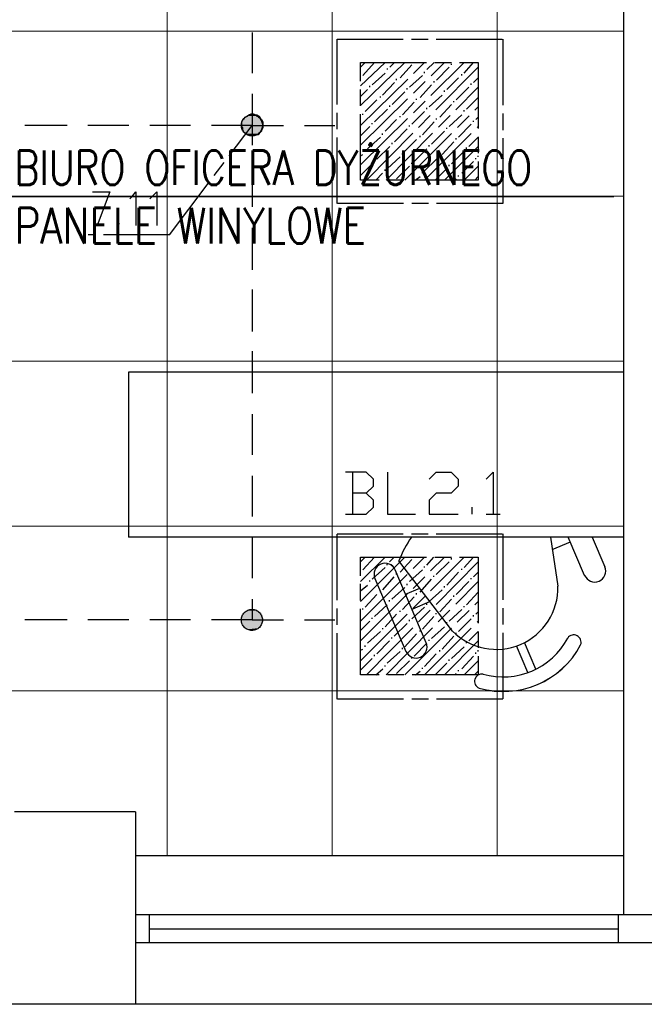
# Model space of a CAD drawing. Header units: millimetres. Extents: x 282377 to 1404227, y -783705 to 1038705.
# Tile 180 of 243: x 385150 to 385377, y 7171 to 7529. Entities that reach past the tile are written whole.
import ezdxf
from ezdxf.enums import TextEntityAlignment as Align

# ---------------------------------------------------------------- set-up
doc = ezdxf.new("R2010")
doc.units = ezdxf.units.MM
doc.linetypes.add('ACAD_ISO08W100', pattern=[36, 24, -3, 6, -3])
doc.layers.add('!!ELEKTRYKA', color=7, linetype='Continuous')
doc.layers.add('PG_WYPOSAŻENIE', color=9, linetype='Continuous', lineweight=18)
doc.styles.add('ROMANS', font='romans', dxfattribs={"width": 0.7})

# ---------------------------------------------------------------- blocks, each defined once
blk = doc.blocks.new('A$Ce0212712')
at = {"layer": 'PG_WYPOSAŻENIE', "color": 251, "true_color": 0x636466}
for p, q in [((116.19, 180), (56.19, 180)), ((56.19, 180), (56.19, 0)), ((116.19, 180), (116.19, 0)), ((56.19, 168.56), (45.38, 173.16)), ((42.24, 165.79), (56.19, 159.85)), ((51.59, 154.05), (54.39, 160.62)), ((56.19, 153.35), (38.28, 156.09)), ((8.09, 148.02), (17.78, 143.9)), ((6.86, 145.14), (16.55, 141.01)), ((21.98, 117.78), (47.48, 98.27)), ((17.73, 108.2), (44.23, 96.92)), ((32.67, 109.6), (29.87, 103.03)), ((35.34, 100.7), (37.54, 105.87)), ((41.09, 89.55), (14.59, 100.83)), ((116.19, 0), (56.19, 0))]:
    blk.add_line(p, q, dxfattribs=at)
for centre, radius, start, end in [((43.81, 169.48), 4, 66.9416, 246.9416), ((31.82, 136.22), 31.82, 117.8261, 196.0571), ((17.91, 161.85), 2.68, 305.0597, 110.5924), ((31.82, 136.22), 26.51, 117.8261, 196.0571), ((37.71, 133.71), 22.39, 88.5371, 225.346), ((3.7, 128.47), 2.68, 203.2907, 8.8234), ((16.16, 104.52), 4, 66.9416, 246.9416), ((33.44, 135.53), 39.82, 290.6531, 304.8412), ((42.66, 93.24), 4, 246.9416, 66.9416)]:
    blk.add_arc(centre, radius, start, end, dxfattribs=at)
blk = doc.blocks.new('bikmet')
blk.add_line((0, 1.65), (0, -1.65))
at = {"style": 'ROMANS', "width": 0.8}
blk.add_attdef('NRPOM', text='', height=1, dxfattribs=at).set_placement((-0.333, 0.333), align=Align.RIGHT)
blk.add_attdef('NWAPOM', (0.25, 0.333), '', height=1, dxfattribs=at)
blk.add_attdef('RAREA', text='', height=1.042, dxfattribs=at).set_placement((-0.333, -0.333), align=Align.TOP_RIGHT)
blk.add_attdef('PODLOGA', text='', height=1.042, dxfattribs=at).set_placement((0.25, -0.333), align=Align.TOP_LEFT)

msp = doc.modelspace()

# ---------------------------------------------------------------- linework, layer by layer
at = {"layer": '!!ELEKTRYKA', "color": 252, "lineweight": 15, "ltscale": 15}
for p, q in [((385203.7, 7819.62), (385203.7, 7224.62)), ((385263.7, 7819.62), (385263.7, 7224.62)), ((385323.7, 7819.62), (385323.7, 7224.62)), ((384963.7, 7524.62), (385369.7, 7524.62)), ((384963.7, 7464.62), (385369.7, 7464.62)), ((384963.7, 7404.62), (385369.7, 7404.62)), ((384963.7, 7344.62), (385369.7, 7344.62)), ((384963.7, 7284.62), (385369.7, 7284.62))]:
    msp.add_line(p, q, dxfattribs=at)
at = {"layer": '!!ELEKTRYKA', "color": 252}
for p, q in [((385369.7, 7819.62), (385369.7, 7203.12)), ((385192.2, 7240.62), (385148.2, 7240.62)), ((385192.2, 7240.62), (385192.2, 7170.62)), ((385369.7, 7224.62), (385192.2, 7224.62)), ((385192.2, 7203.12), (385192.2, 7193.12)), ((385386.7, 7203.12), (385192.2, 7203.12)), ((385197.2, 7203.12), (385197.2, 7193.12)), ((385367.7, 7203.12), (385367.7, 7193.12)), ((385197.2, 7198.12), (385367.7, 7198.12)), ((385192.2, 7193.12), (385386.7, 7193.12)), ((385985.7, 7170.62), (384524.7, 7170.62))]:
    msp.add_line(p, q, dxfattribs=at)
at = {"layer": '!!ELEKTRYKA', "color": 7}
msp.add_line((385103.73, 7464.54), (385366.15, 7464.54), dxfattribs=at)
at = {"layer": '!!ELEKTRYKA', "color": 251, "true_color": 0x636466}
for p, q in [((385189.7, 7400.62), (385189.7, 7340.62)), ((385369.7, 7400.62), (385189.7, 7400.62)), ((385369.7, 7400.62), (385369.7, 7340.62)), ((385369.7, 7340.62), (385189.7, 7340.62)), ((385343.05, 7340.62), (385345.78, 7322.71)), ((385355.49, 7326.67), (385349.55, 7340.62)), ((385358.26, 7340.62), (385362.86, 7329.81)), ((385343.75, 7336.02), (385350.32, 7338.81)), ((385307.48, 7306.41), (385287.97, 7331.91)), ((385279.25, 7325.52), (385290.53, 7299.02)), ((385297.9, 7302.15), (385286.62, 7328.65)), ((385290.4, 7319.77), (385295.57, 7321.97)), ((385299.3, 7317.1), (385292.73, 7314.3)), ((385334.83, 7291.28), (385330.71, 7300.98)), ((385337.72, 7292.51), (385333.6, 7302.21))]:
    msp.add_line(p, q, dxfattribs=at)
at = {"layer": '!!ELEKTRYKA', "color": 5, "linetype": 'ACAD_ISO08W100', "lineweight": -3}
for points in [[(385234.65, 7524.22), (385234.65, 7509.41)], [(385274.05, 7511.52), (385275.73, 7513.21)], [(385274.05, 7504.74), (385282.98, 7513.21)], [(385274.05, 7497.55), (385290.16, 7513.21)], [(385274.05, 7490.35), (385297.34, 7513.21)], [(385274.05, 7483.16), (385304.52, 7513.21)], [(385274.05, 7475.96), (385311.7, 7513.21)], [(385274.89, 7508.56), (385279.14, 7513.21)], [(385284.65, 7511.52), (385286.33, 7513.21)], [(385288.42, 7507.71), (385292.67, 7512.36)], [(385298.18, 7510.68), (385300.76, 7513.21)], [(385307.1, 7512.36), (385307.1, 7512.79)], [(385311.7, 7509.4), (385315.12, 7513.21)], [(385276.15, 7470.45), (385316.79, 7511.52)], [(385278.31, 7505.17), (385282.98, 7509.4)], [(385283.82, 7510.68), (385283.82, 7511.09)], [(385291.83, 7504.32), (385296.51, 7508.56)], [(385297.34, 7509.4), (385297.34, 7509.82)], [(385301.6, 7506.86), (385306.2, 7511.52)], [(385310.87, 7508.56), (385310.87, 7508.98)], [(385277.47, 7504.32), (385277.47, 7504.74)], [(385282.07, 7501.36), (385286.33, 7506.02)], [(385287.16, 7506.86), (385287.16, 7507.29)], [(385295.67, 7500.51), (385299.85, 7505.17)], [(385300.76, 7506.02), (385300.76, 7506.44)], [(385305.36, 7503.47), (385309.61, 7507.71)], [(385314.28, 7505.17), (385314.28, 7505.59)], [(385315.12, 7506.02), (385316.79, 7507.71)], [(385234.65, 7501.79), (385234.65, 7490.35), (385246.06, 7490.35)], [(385274.05, 7500.94), (385276.56, 7503.47)], [(385281.24, 7500.51), (385281.24, 7500.94)], [(385283.4, 7470.45), (385316.79, 7504.32)], [(385285.49, 7497.97), (385290.16, 7502.63)], [(385291, 7503.47), (385291, 7503.9)], [(385299.02, 7497.12), (385303.69, 7501.36)], [(385304.52, 7502.63), (385304.52, 7503.05)], [(385308.78, 7499.67), (385313.45, 7504.32)], [(385275.73, 7495.43), (385279.98, 7499.67)], [(385284.65, 7497.12), (385284.65, 7497.55)], [(385289.32, 7494.16), (385293.51, 7498.82)], [(385294.34, 7499.67), (385294.34, 7500.09)], [(385302.85, 7493.31), (385307.1, 7497.97)], [(385307.94, 7498.82), (385307.94, 7499.24)], [(385312.61, 7496.28), (385316.79, 7500.51)], [(385274.89, 7494.16), (385274.89, 7494.58)], [(385279.14, 7491.62), (385283.82, 7496.28)], [(385288.42, 7493.31), (385288.42, 7493.74)], [(385290.16, 7470.45), (385316.79, 7497.12)], [(385292.67, 7490.78), (385297.34, 7495.43)], [(385298.18, 7496.28), (385298.18, 7496.7)], [(385306.2, 7489.93), (385310.87, 7494.16)], [(385311.7, 7495.43), (385311.7, 7495.85)], [(385167.33, 7490.35), (385152.05, 7490.35)], [(385189.76, 7490.35), (385174.9, 7490.35)], [(385212.19, 7490.35), (385197.4, 7490.35)], [(385204.57, 7450.56), (385234.59, 7490.35)], [(385234.61, 7490.35), (385219.83, 7490.35)], [(385234.65, 7490.35), (385234.65, 7483.15)], [(385253.7, 7490.36), (385264.73, 7490.36)], [(385278.31, 7490.78), (385278.31, 7491.2)], [(385282.98, 7488.23), (385287.16, 7492.47)], [(385291.83, 7489.93), (385291.83, 7490.35)], [(385296.51, 7486.96), (385300.76, 7491.62)], [(385301.6, 7492.47), (385301.6, 7492.89)], [(385309.61, 7486.12), (385314.28, 7490.78)], [(385315.12, 7491.62), (385315.12, 7492.05)], [(385315.96, 7492.47), (385316.79, 7493.31)], [(385274.05, 7486.54), (385277.47, 7489.93)], [(385282.07, 7486.96), (385282.07, 7487.39)], [(385286.33, 7484.43), (385291, 7489.08)], [(385295.67, 7486.12), (385295.67, 7486.54)], [(385297.34, 7470.45), (385316.79, 7489.93)], [(385299.85, 7483.57), (385304.52, 7488.23)], [(385305.36, 7489.08), (385305.36, 7489.51)], [(385276.56, 7481.89), (385281.24, 7486.12)], [(385285.49, 7483.57), (385285.49, 7484)], [(385290.16, 7481.04), (385294.34, 7485.27)], [(385299.02, 7482.73), (385299.02, 7483.16)], [(385303.69, 7479.77), (385307.94, 7484.43)], [(385308.78, 7485.27), (385308.78, 7485.69)], [(385313.45, 7482.73), (385316.79, 7486.12)], [(385274.05, 7479.34), (385274.89, 7479.77)], [(385275.73, 7481.04), (385275.73, 7481.46)], [(385279.98, 7478.07), (385284.65, 7482.73)], [(385289.32, 7479.77), (385289.32, 7480.19)], [(385293.51, 7477.23), (385298.18, 7481.89)], [(385302.85, 7478.92), (385302.85, 7479.34)], [(385304.52, 7470.45), (385316.79, 7482.73)], [(385307.1, 7476.38), (385311.7, 7481.04)], [(385312.61, 7481.89), (385312.61, 7482.31)], [(385316.79, 7478.92), (385316.79, 7479.34)], [(385274.05, 7472.15), (385278.31, 7476.38)], [(385279.14, 7477.23), (385279.14, 7477.65)], [(385283.82, 7474.68), (385288.42, 7478.92)], [(385292.67, 7476.38), (385292.67, 7476.8)], [(385297.34, 7473.84), (385301.6, 7478.07)], [(385306.2, 7475.54), (385306.2, 7475.96)], [(385310.87, 7473), (385315.12, 7477.23)], [(385315.96, 7478.07), (385315.96, 7478.5)], [(385234.65, 7475.54), (385234.65, 7460.72)], [(385279.56, 7470.45), (385282.07, 7473)], [(385282.98, 7473.84), (385282.98, 7474.27)], [(385287.16, 7470.88), (385291.83, 7475.54)], [(385296.51, 7473), (385296.51, 7473.42)], [(385301.18, 7470.45), (385305.36, 7474.68)], [(385311.7, 7470.45), (385316.79, 7475.54)], [(385293.93, 7470.45), (385295.67, 7471.72)], [(385308.36, 7470.45), (385308.78, 7470.88)], [(385309.61, 7471.72), (385309.61, 7472.15)], [(385315.54, 7470.45), (385316.79, 7471.72)], [(385176.62, 7466.23), (385182.95, 7466.23), (385178.31, 7453.95)], [(385190.21, 7463.68), (385191.06, 7464.53), (385192.32, 7466.22), (385192.32, 7453.95)], [(385197.39, 7463.69), (385198.23, 7464.53), (385199.92, 7466.23), (385199.92, 7453.94)], [(385185.94, 7455.22), (385185.52, 7454.8), (385185.94, 7453.95), (385186.36, 7454.8)], [(385234.65, 7453.1), (385234.65, 7437.86)], [(385204.57, 7450.56), (385174.96, 7450.56)], [(385234.65, 7430.66), (385234.65, 7415.42)], [(385234.65, 7408.22), (385234.65, 7392.99)], [(385234.65, 7385.37), (385234.65, 7370.55)], [(385234.65, 7362.93), (385234.65, 7348.11)], [(385276.14, 7356.57), (385278.72, 7359.11), (385278.72, 7361.66), (385276.14, 7364.2), (385268.53, 7364.2)], [(385271.09, 7364.2), (385271.09, 7348.95)], [(385283.78, 7364.2), (385283.78, 7348.96), (385293.96, 7348.96)], [(385298.97, 7361.66), (385301.54, 7364.2), (385307.04, 7364.2), (385309.54, 7361.66), (385309.54, 7359.12), (385307.04, 7356.58), (385301.54, 7356.58), (385298.97, 7354.04), (385298.97, 7348.96), (385309.54, 7348.96)], [(385319.74, 7361.66), (385322.31, 7364.2), (385322.31, 7348.96)], [(385268.53, 7348.96), (385276.14, 7348.96), (385278.72, 7351.5), (385278.72, 7354.03), (385276.14, 7356.57), (385271.05, 7356.57)], [(385314.63, 7348.96), (385314.63, 7351.5)], [(385319.74, 7348.96), (385324.81, 7348.96)], [(385234.65, 7340.49), (385234.65, 7325.67)], [(385274.04, 7331.6), (385275.74, 7333.29)], [(385274.04, 7324.4), (385282.98, 7333.29)], [(385274.04, 7317.2), (385290.14, 7333.29)], [(385274.04, 7310.01), (385297.3, 7333.29)], [(385274.04, 7302.81), (385304.53, 7333.29)], [(385274.04, 7295.62), (385311.7, 7333.29)], [(385274.89, 7328.63), (385279.15, 7333.29)], [(385284.61, 7331.6), (385286.31, 7333.29)], [(385298.15, 7330.33), (385300.7, 7333.29)], [(385307.09, 7332.44), (385307.09, 7332.87)], [(385311.7, 7329.48), (385315.1, 7333.29)], [(385276.17, 7290.53), (385316.8, 7331.6)], [(385278.3, 7325.24), (385282.98, 7329.48)], [(385283.76, 7330.33), (385283.76, 7330.75)], [(385288.44, 7327.79), (385292.69, 7332.44)], [(385297.3, 7329.48), (385297.3, 7329.9)], [(385301.56, 7326.94), (385306.24, 7331.6)], [(385310.92, 7328.63), (385310.92, 7329.06)], [(385282.13, 7321.44), (385286.31, 7326.1)], [(385287.16, 7326.94), (385287.16, 7327.36)], [(385291.84, 7324.4), (385296.52, 7328.63)], [(385300.7, 7326.1), (385300.7, 7326.52)], [(385305.38, 7323.13), (385309.64, 7327.79)], [(385314.25, 7325.24), (385314.25, 7325.67)], [(385315.1, 7326.1), (385316.8, 7327.79)], [(385274.04, 7321.01), (385276.59, 7323.13)], [(385277.44, 7324.4), (385277.44, 7324.83)], [(385283.33, 7290.53), (385316.8, 7324.4)], [(385285.46, 7318.05), (385290.14, 7322.29)], [(385290.99, 7323.13), (385290.99, 7323.56)], [(385295.67, 7320.59), (385299.85, 7325.24)], [(385304.53, 7322.29), (385304.53, 7322.71)], [(385308.79, 7319.74), (385313.4, 7324.4)], [(385275.74, 7315.09), (385280, 7319.74)], [(385281.27, 7320.59), (385281.27, 7321.01)], [(385289.29, 7314.24), (385293.54, 7318.9)], [(385294.39, 7319.74), (385294.39, 7320.17)], [(385299, 7317.2), (385303.68, 7321.44)], [(385307.94, 7318.9), (385307.94, 7319.32)], [(385312.55, 7315.93), (385316.8, 7320.59)], [(385234.65, 7318.05), (385234.65, 7310.44), (385246.06, 7310.44)], [(385274.89, 7314.24), (385274.89, 7314.66)], [(385279.15, 7311.7), (385283.76, 7315.93)], [(385284.61, 7317.2), (385284.61, 7317.63)], [(385290.14, 7290.53), (385316.8, 7317.2)], [(385292.69, 7310.86), (385297.3, 7315.09)], [(385298.15, 7315.93), (385298.15, 7316.36)], [(385302.83, 7313.39), (385307.09, 7318.05)], [(385311.7, 7315.09), (385311.7, 7315.51)], [(385278.3, 7310.86), (385278.3, 7311.27)], [(385282.98, 7307.89), (385287.16, 7312.55)], [(385288.44, 7313.39), (385288.44, 7313.82)], [(385296.52, 7307.04), (385300.7, 7311.7)], [(385301.56, 7312.55), (385301.56, 7312.97)], [(385306.24, 7310.01), (385310.92, 7314.24)], [(385315.1, 7311.7), (385315.1, 7312.13)], [(385315.95, 7312.55), (385316.8, 7313.39)], [(385167.33, 7310.43), (385152.05, 7310.43)], [(385189.76, 7310.43), (385174.9, 7310.43)], [(385212.19, 7310.43), (385197.4, 7310.43)], [(385234.61, 7310.43), (385219.83, 7310.43)], [(385253.7, 7310.43), (385264.73, 7310.43)], [(385274.04, 7306.62), (385277.44, 7310.01)], [(385282.13, 7307.04), (385282.13, 7307.47)], [(385286.31, 7304.5), (385290.99, 7309.16)], [(385291.84, 7310.01), (385291.84, 7310.43)], [(385297.3, 7290.53), (385316.8, 7310.01)], [(385299.85, 7303.66), (385304.53, 7307.89)], [(385305.38, 7309.16), (385305.38, 7309.59)], [(385309.64, 7306.2), (385314.25, 7310.86)], [(385276.59, 7301.96), (385281.27, 7306.2)], [(385285.46, 7303.66), (385285.46, 7304.08)], [(385290.14, 7300.69), (385294.39, 7305.35)], [(385295.67, 7306.2), (385295.67, 7306.62)], [(385303.68, 7299.85), (385307.94, 7304.5)], [(385308.79, 7305.35), (385308.79, 7305.77)], [(385313.4, 7302.81), (385316.8, 7306.2)], [(385275.74, 7300.69), (385275.74, 7301.12)], [(385280, 7298.16), (385284.61, 7302.81)], [(385289.29, 7299.85), (385289.29, 7300.27)], [(385293.54, 7297.3), (385298.15, 7301.96)], [(385299, 7302.81), (385299, 7303.23)], [(385304.53, 7290.53), (385316.8, 7302.81)], [(385307.09, 7296.46), (385311.7, 7300.69)], [(385312.55, 7301.96), (385312.55, 7302.39)], [(385274.04, 7299.42), (385274.89, 7299.85)], [(385279.15, 7297.3), (385279.15, 7297.73)], [(385283.76, 7294.77), (385288.44, 7299)], [(385292.69, 7296.46), (385292.69, 7296.89)], [(385297.3, 7293.5), (385301.56, 7298.16)], [(385302.83, 7299), (385302.83, 7299.42)], [(385310.92, 7292.65), (385315.1, 7297.3)], [(385315.95, 7298.16), (385315.95, 7298.57)], [(385316.8, 7299), (385316.8, 7299.42)], [(385274.04, 7292.23), (385278.3, 7296.46)], [(385282.98, 7293.5), (385282.98, 7293.92)], [(385287.16, 7290.96), (385291.84, 7295.62)], [(385301.13, 7290.53), (385305.38, 7294.77)], [(385306.24, 7295.62), (385306.24, 7296.04)], [(385311.7, 7290.53), (385316.8, 7295.62)], [(385279.57, 7290.53), (385282.13, 7292.65)], [(385293.97, 7290.53), (385295.67, 7291.8)], [(385296.52, 7292.65), (385296.52, 7293.07)], [(385308.36, 7290.53), (385308.79, 7290.96)], [(385309.64, 7291.8), (385309.64, 7292.23)], [(385315.53, 7290.53), (385316.8, 7291.8)]]:
    msp.add_lwpolyline(points, dxfattribs=at)
for points in [[(385265.57, 7521.68), (385325.71, 7521.68), (385325.71, 7461.99), (385265.57, 7461.99)], [(385274.05, 7513.21), (385316.79, 7513.21), (385316.79, 7470.45), (385274.05, 7470.45)], [(385237.23, 7487.39), (385236.81, 7486.96), (385235.97, 7486.96), (385235.06, 7486.54), (385234.64, 7486.54), (385233.8, 7486.96), (385232.96, 7486.96), (385232.54, 7487.39), (385231.7, 7487.81), (385231.28, 7488.66), (385231.28, 7489.5), (385230.86, 7489.93), (385230.86, 7490.78), (385230.86, 7491.63), (385231.28, 7492.47), (385231.7, 7492.89), (385232.12, 7493.32), (385232.96, 7493.74), (385233.38, 7494.17), (385234.22, 7494.59), (385235.06, 7494.59), (385235.97, 7494.17), (385236.39, 7494.17), (385237.23, 7493.74), (385237.65, 7492.89), (385238.07, 7492.47), (385238.49, 7491.63), (385238.49, 7491.2), (385238.49, 7490.35), (385238.49, 7489.5), (385238.07, 7488.66), (385238.07, 7488.24)], [(385265.57, 7341.76), (385325.71, 7341.76), (385325.71, 7281.64), (385265.57, 7281.64)], [(385274.05, 7333.29), (385316.79, 7333.29), (385316.79, 7290.54), (385274.05, 7290.54)]]:
    msp.add_lwpolyline(points, close=True, dxfattribs=at)
for centre in [(385234.55, 7490.38), (385234.55, 7490.38), (385234.55, 7310.45), (385234.55, 7310.45)]:
    msp.add_circle(centre, 3.83, dxfattribs=at)
at = {"layer": '!!ELEKTRYKA', "color": 251, "true_color": 0x636466}
for centre, radius, start, end in [((385325.22, 7317.87), 39.82, 145.1588, 159.3469), ((385282.94, 7327.09), 4, 23.0584, 203.0584), ((385359.18, 7328.24), 4, 203.0584, 23.0584), ((385323.41, 7322.14), 22.39, 224.654, 1.4629), ((385325.92, 7316.24), 26.51, 253.9429, 332.1739), ((385351.55, 7302.33), 2.68, 339.4076, 144.9403), ((385294.22, 7300.59), 4, 203.0584, 23.0584), ((385325.92, 7316.24), 31.82, 253.9429, 332.1739), ((385318.17, 7288.13), 2.68, 81.1766, 246.7093)]:
    msp.add_arc(centre, radius, start, end, dxfattribs=at)
at = {"layer": '!!ELEKTRYKA', "color": 5, "linetype": 'ACAD_ISO08W100', "lineweight": -3}
for points in [[(385232.53, 7493.74), (385237.63, 7492.89), (385231.69, 7492.89)], [(385236.79, 7493.74), (385232.1, 7493.32), (385237.63, 7493.32)], [(385236.79, 7493.74), (385232.52, 7493.74), (385232.1, 7493.32)], [(385236.29, 7494.17), (385232.51, 7493.75), (385236.71, 7493.75)], [(385236.29, 7494.17), (385233.35, 7494.17), (385232.51, 7493.75)], [(385232.93, 7494.17), (385237.2, 7493.75), (385232.51, 7493.75)], [(385232.51, 7493.75), (385237.2, 7493.75), (385237.62, 7492.9)], [(385232.93, 7494.17), (385236.29, 7494.17), (385237.13, 7493.75)], [(385234.24, 7494.59), (385235.92, 7494.16), (385233.83, 7494.16)], [(385234.66, 7494.59), (385234.24, 7494.17), (385235.5, 7494.17)], [(385234.24, 7494.59), (385235.08, 7494.59), (385235.92, 7494.17)], [(385238.49, 7492.05), (385230.86, 7491.63), (385238.49, 7491.63)], [(385238.49, 7492.05), (385231.28, 7492.05), (385230.86, 7491.63)], [(385238.49, 7491.63), (385230.86, 7490.78), (385238.49, 7490.78)], [(385238.49, 7491.63), (385230.86, 7491.63), (385230.86, 7490.78)], [(385231.28, 7491.63), (385238.49, 7491.2), (385230.86, 7491.2)], [(385230.86, 7491.2), (385238.49, 7490.35), (385230.86, 7490.35)], [(385230.86, 7491.2), (385238.49, 7491.2), (385238.49, 7490.35)], [(385238.49, 7490.78), (385230.86, 7489.93), (385238.49, 7489.93)], [(385238.49, 7490.78), (385230.86, 7490.78), (385230.86, 7489.93)], [(385230.86, 7490.35), (385238.49, 7489.5), (385230.86, 7489.5)], [(385230.86, 7490.35), (385238.49, 7490.35), (385238.49, 7489.5)], [(385238.06, 7492.89), (385231.27, 7492.05), (385238.48, 7492.05)], [(385238.06, 7492.89), (385231.69, 7492.89), (385231.27, 7492.05)], [(385231.69, 7492.89), (385238.06, 7492.47), (385231.27, 7492.47)], [(385231.27, 7492.47), (385238.48, 7491.63), (385231.27, 7491.63)], [(385231.27, 7492.47), (385238.06, 7492.47), (385238.48, 7491.63)], [(385231.27, 7491.63), (385238.48, 7491.63), (385238.48, 7491.2)], [(385237.63, 7493.32), (385231.69, 7492.89), (385238.05, 7492.89)], [(385237.63, 7493.32), (385232.11, 7493.32), (385231.69, 7492.89)], [(385231.69, 7492.89), (385237.63, 7492.89), (385238.05, 7492.47)], [(385238.49, 7489.93), (385230.86, 7489.93), (385231.28, 7489.08)], [(385230.86, 7489.5), (385238.49, 7489.08), (385231.28, 7489.08)], [(385230.86, 7489.5), (385238.49, 7489.5), (385238.49, 7489.08)], [(385238.48, 7489.93), (385231.27, 7489.09), (385238.48, 7489.09)], [(385238.48, 7489.09), (385231.27, 7488.66), (385238.06, 7488.66)], [(385238.48, 7489.09), (385231.27, 7489.09), (385231.27, 7488.66)], [(385231.27, 7489.09), (385238.06, 7488.24), (385231.69, 7488.24)], [(385231.27, 7489.09), (385238.48, 7489.09), (385238.06, 7488.24)], [(385238.06, 7488.66), (385231.27, 7488.66), (385231.69, 7487.81)], [(385238.05, 7488.66), (385231.69, 7487.81), (385237.63, 7487.81)], [(385231.69, 7488.24), (385237.63, 7487.81), (385232.11, 7487.81)], [(385231.69, 7488.24), (385238.05, 7488.24), (385237.63, 7487.81)], [(385237.63, 7487.81), (385231.69, 7487.81), (385232.53, 7487.39)], [(385232.1, 7487.82), (385236.79, 7487.39), (385232.52, 7487.39)], [(385232.1, 7487.82), (385237.63, 7487.82), (385236.79, 7487.39)], [(385237.62, 7487.82), (385232.51, 7487.39), (385237.2, 7487.39)], [(385237.2, 7487.39), (385232.51, 7487.39), (385232.93, 7486.97)], [(385232.51, 7487.39), (385236.29, 7486.97), (385233.35, 7486.97)], [(385232.51, 7487.39), (385236.71, 7487.39), (385236.29, 7486.97)], [(385237.13, 7487.39), (385232.93, 7486.97), (385236.29, 7486.97)], [(385233.41, 7486.97), (385235.51, 7486.54), (385234.25, 7486.54)], [(385233.41, 7486.97), (385236.35, 7486.97), (385235.51, 7486.54)], [(385235.92, 7486.97), (385233.83, 7486.97), (385234.24, 7486.54)], [(385235.92, 7486.97), (385234.24, 7486.54), (385235.08, 7486.54)], [(385238.49, 7312.12), (385230.86, 7311.28), (385238.49, 7311.28)], [(385238.49, 7312.12), (385231.28, 7312.12), (385230.86, 7311.28)], [(385238.49, 7311.28), (385230.86, 7310.86), (385238.49, 7310.86)], [(385238.49, 7311.28), (385230.86, 7311.28), (385230.86, 7310.86)], [(385238.06, 7312.97), (385231.27, 7312.12), (385238.48, 7312.12)], [(385238.06, 7312.97), (385231.69, 7312.97), (385231.27, 7312.12)], [(385237.63, 7313.4), (385231.69, 7312.98), (385238.05, 7312.98)], [(385237.63, 7313.4), (385232.11, 7313.4), (385231.69, 7312.98)], [(385236.79, 7313.82), (385232.1, 7313.4), (385237.63, 7313.4)], [(385236.79, 7313.82), (385232.52, 7313.82), (385232.1, 7313.4)], [(385236.29, 7314.24), (385232.51, 7313.82), (385236.71, 7313.82)], [(385236.29, 7314.24), (385233.35, 7314.24), (385232.51, 7313.82)], [(385238.49, 7310.86), (385230.86, 7310.01), (385238.49, 7310.01)], [(385238.49, 7310.86), (385230.86, 7310.86), (385230.86, 7310.01)], [(385238.49, 7310.01), (385230.86, 7310.01), (385231.28, 7309.16)], [(385238.48, 7310.01), (385231.27, 7309.16), (385238.48, 7309.16)], [(385238.48, 7309.16), (385231.27, 7308.74), (385238.06, 7308.74)], [(385238.48, 7309.16), (385231.27, 7309.16), (385231.27, 7308.74)], [(385238.06, 7308.74), (385231.27, 7308.74), (385231.69, 7307.9)], [(385238.05, 7308.74), (385231.69, 7307.9), (385237.63, 7307.9)], [(385237.63, 7307.9), (385231.69, 7307.9), (385232.53, 7307.47)], [(385237.62, 7307.9), (385232.51, 7307.47), (385237.2, 7307.47)], [(385237.2, 7307.47), (385232.51, 7307.47), (385232.93, 7307.05)], [(385237.13, 7307.48), (385232.93, 7307.05), (385236.29, 7307.05)], [(385236.29, 7307.05), (385232.93, 7307.05), (385233.77, 7306.63)], [(385236.34, 7307.04), (385233.83, 7306.62), (385235.92, 7306.62)]]:
    msp.add_solid(points, dxfattribs=at)

# ---------------------------------------------------------------- block references
at = {"layer": '!!ELEKTRYKA', "color": 18, "true_color": 0x000000, "xscale": 12.5, "yscale": 12.5, "zscale": 12.5}
msp.add_blockref('bikmet', (385145.15, 7464.54), dxfattribs=at).add_auto_attribs({'NRPOM': '0.11', 'NWAPOM': 'BIURO OFICERA DYŻURNEGO', 'RAREA': '19.64', 'PODLOGA': 'PANELE WINYLOWE'})
at = {"layer": '!!ELEKTRYKA', "xscale": -1, "rotation": 270}
msp.add_blockref('A$Ce0212712', (385189.7, 7284.43), dxfattribs=at)

doc.saveas('drawing.dxf')
